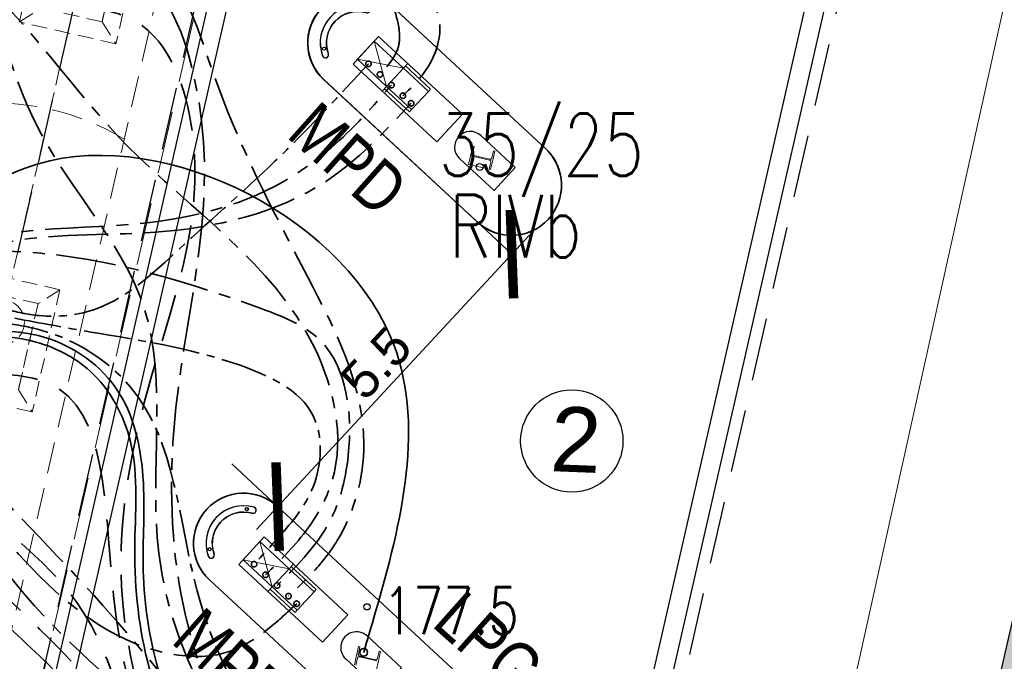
# Model space of a CAD drawing. Header units: metres. Extents: x 964 to 7125, y -212 to 9570.
# Tile 172 of 185: x 2667 to 2683, y 259 to 269. Entities that reach past the tile are written whole.
import ezdxf
from ezdxf.enums import TextEntityAlignment as Align

# ---------------------------------------------------------------- set-up
doc = ezdxf.new("R2010")
doc.units = ezdxf.units.M
for name, pattern in [('( Dashed )', [0.75, 0.5, -0.25]), ('ACISOTGL', [3, 2, -1]), ('CENTER', [50.8, 31.75, -6.35, 6.35, -6.35]), ('CENTER2', [1.125, 0.75, -0.125, 0.125, -0.125]), ('CIĄGłA', [0]), ('DASHDOT', [1, 0.5, -0.25, 0, -0.25]), ('DASHED', [0.75, 0.5, -0.25]), ('DASHEDX2', [38.1, 25.4, -12.7]), ('HIDDEN', [0.375, 0.25, -0.125]), ('HIDDENX2', [0.75, 0.5, -0.25])]:
    doc.linetypes.add(name, pattern=pattern)
for name, color, linetype, lineweight in [('_ON', 10, 'Continuous', 35), ('_Pb95', 94, 'Continuous', 35), ('_Pb98', 160, 'Continuous', 35), ('_U95', 30, 'Continuous', 35), ('_VRS', 210, 'Continuous', 35), ('AGP1_HATCH', 7, 'Continuous', 5), ('AGP1_koncepcja', 6, 'Continuous', 50), ('AGP1_KRAWEZNIKI NOWE', 7, 'Continuous', 30), ('AGP1_OPISY', 7, 'Continuous', 13), ('AGP1_WYMIARY', 7, 'Continuous', 15), ('AM_7', 4, 'Continuous', 25), ('AX1', 4, 'DASHDOT', 15), ('BK_Beton', 2, 'Continuous', 15), ('LINIE PRZEKROJOWE', 7, 'Continuous', 9), ('opisy', 1, 'Continuous', 20), ('PODKŁAD MAPA', 7, 'Continuous', 9), ('WIATA KONSTRUKCJA', 230, 'Continuous', 20), ('ZBIORNIKI', 7, 'Continuous', 9)]:
    doc.layers.add(name, color=color, linetype=linetype, lineweight=lineweight)
for name, color, linetype in [('Numery_dzialek', 7, 'Continuous'), ('Numery_konturow', 7, 'Continuous'), ('OT_Rzedna', 7, 'Continuous'), ('T_wiata', 251, 'Continuous'), ('WYMIARY', 9, 'Continuous')]:
    doc.layers.add(name, color=color, linetype=linetype)
doc.styles.add('ARIAL', font='arial.ttf')
doc.styles.add('STYL_ARIAL', font='simplex', dxfattribs={"width": 0.75, "oblique": 0.1})

# ---------------------------------------------------------------- blocks, each defined once
blk = doc.blocks.new('OTRN')
at = {"color": 0}
blk.add_circle((0, 0), 0.05, dxfattribs=at)
blk = doc.blocks.new('MDCP 20240606')
at = {"layer": 'OT_Rzedna', "color": 251, "true_color": 0x636466}
blk.add_blockref('OTRN', (6592022.43, 5737975.86), dxfattribs=at)
at = {"layer": 'Numery_dzialek', "color": 251, "true_color": 0x636466, "style": 'STYL_ARIAL', "width": 0.75}
blk.add_text('35/25', height=1, dxfattribs=at).set_placement((6592025.212, 5737983.2431), align=Align.MIDDLE_CENTER)
at = {"layer": 'Numery_konturow', "color": 251, "true_color": 0x636466, "style": 'STYL_ARIAL', "width": 0.75}
blk.add_text('RIVb', height=1, dxfattribs=at).set_placement((6592023.7399, 5737982.441), align=Align.TOP_LEFT)
at = {"layer": 'OT_Rzedna', "color": 251, "true_color": 0x636466, "style": 'STYL_ARIAL', "width": 0.75}
blk.add_text('177.5', height=0.75, dxfattribs=at).set_placement((6592022.6808, 5737975.7975), align=Align.MIDDLE_LEFT)
blk = doc.blocks.new('4PROD MPD 8')
at = {"layer": 'BK_Beton', "color": 18, "lineweight": 5, "true_color": 0x000000}
for points in [[(59501, 11319), (57676, 11319), (57676, 11919), (59501, 11919), (59501, 11319)], [(57676, 11816), (57676, 11919)], [(57676, 11816), (58311, 11816), (58311, 11421), (57676, 11421), (57676, 11816)], [(57676, 11421), (58311, 11816)], [(58311, 11421), (57676, 11816)], [(58311, 11816), (58311, 11919)], [(58857, 11867), (58311, 11867)], [(58311, 11421), (58857, 11421), (58857, 11816), (58311, 11816)], [(58857, 11816), (58857, 11867)], [(57676, 11421), (57676, 11319)], [(58311, 11421), (58311, 11319)], [(58857, 11370), (58311, 11370)], [(58857, 11421), (58857, 11370)]]:
    blk.add_lwpolyline(points, dxfattribs=at)
blk = doc.blocks.new('wiata KZT')
at = {"color": 18, "linetype": 'HIDDENX2', "lineweight": 30, "ltscale": 2, "true_color": 0x000000}
blk.add_lwpolyline([(1831.958, 315.809), (1837.796, 341.658), (1847.55, 339.455), (1841.711, 313.607), (1831.958, 315.809)], dxfattribs=at)
at = {"color": 7, "lineweight": 25}
blk.add_circle((1841.649, 336.021), 0.055, dxfattribs=at)
at = {"layer": 'AX1', "color": 7}
blk.add_line((1841.549, 336.044), (1841.75, 335.998), dxfattribs=at)
at = {"layer": 'T_wiata'}
for p, q in [((1832.202, 315.985), (1837.946, 341.42)), ((1838.173, 341.061), (1832.56, 316.211)), ((1847.312, 339.304), (1841.568, 313.869)), ((1841.341, 314.228), (1846.954, 339.078))]:
    blk.add_line(p, q, dxfattribs=at)
at = {"layer": 'T_wiata', "color": 7, "lineweight": 35}
for points in [[(1839.157, 337.411, -1), (1840.242, 338.587), (1842.7, 336.316, -1), (1841.615, 335.141)], [(1840.232, 338.596, 0.982987), (1839.147, 337.42), (1841.619, 335.138, 0.992832), (1842.705, 336.312)], [(1837.35, 329.413, -1), (1838.436, 330.588), (1841.742, 327.535, -1), (1840.656, 326.359)]]:
    blk.add_lwpolyline(points, format="xyb", close=True, dxfattribs=at)
at = {"layer": 'T_wiata'}
for points in [[(1839.83, 338.482, 1.089639), (1839.859, 338.577), (1839.859, 338.577, 0.612828), (1839.138, 337.788), (1839.138, 337.788, 0.917735), (1839.232, 337.82), (1839.232, 337.82, -0.612828)], [(1838.023, 330.483, 1.089639), (1838.053, 330.579), (1838.053, 330.579, 0.612828), (1837.331, 329.79), (1837.331, 329.79, 0.917735), (1837.426, 329.822), (1837.426, 329.822, -0.612828)]]:
    blk.add_lwpolyline(points, format="xyb", close=True, dxfattribs=at)
at = {"layer": 'T_wiata', "flags": 128}
for points in [[(1841.668, 336.521, 1), (1841.329, 336.153), (1841.88, 335.644), (1842.219, 336.012)], [(1839.868, 328.524, 1), (1839.529, 328.157), (1840.08, 327.648), (1840.419, 328.015)]]:
    blk.add_lwpolyline(points, format="xyb", close=True, dxfattribs=at)
at = {"layer": 'T_wiata'}
for centre in [(1839.16, 337.905), (1839.16, 337.905), (1837.944, 330.546), (1837.944, 330.546), (1837.353, 329.906), (1837.353, 329.906)]:
    blk.add_circle(centre, 0.025, dxfattribs=at)
for centre, radius, start, end in [((1839.699, 337.999), 0.6, 73.9722, 199.9767), ((1839.699, 337.999), 0.5, 73.6454, 199.6499), ((1839.184, 337.808), 0.0502, 196.6978, 26.5229), ((1839.699, 337.999), 0.5, 198.9373, 198.9846), ((1837.893, 330), 0.6, 73.9722, 199.9767), ((1838.042, 330.53), 0.0502, 260.5185, 70.6933), ((1837.893, 330), 0.5, 73.6454, 199.6499), ((1837.893, 330), 0.5, 75.5628, 75.6101), ((1837.377, 329.81), 0.0502, 196.6978, 26.5229), ((1837.893, 330), 0.5, 198.9373, 198.9846)]:
    blk.add_arc(centre, radius, start, end, dxfattribs=at)
at = {"layer": 'WIATA KONSTRUKCJA', "color": 0, "linetype": 'ByBlock', "lineweight": -2}
blk.add_lwpolyline([(1841.858, 336.127), (1841.891, 336.274), (1841.869, 336.279), (1841.843, 336.165), (1841.843, 336.165), (1841.843, 336.164), (1841.843, 336.164), (1841.843, 336.163), (1841.843, 336.163), (1841.843, 336.162), (1841.843, 336.162), (1841.842, 336.161), (1841.842, 336.161), (1841.842, 336.161), (1841.842, 336.16), (1841.842, 336.16), (1841.841, 336.159), (1841.841, 336.159), (1841.841, 336.158), (1841.841, 336.158), (1841.841, 336.158), (1841.84, 336.157), (1841.84, 336.157), (1841.84, 336.156), (1841.84, 336.156), (1841.839, 336.156), (1841.839, 336.155), (1841.839, 336.155), (1841.838, 336.154), (1841.838, 336.154), (1841.838, 336.154), (1841.838, 336.153), (1841.837, 336.153), (1841.837, 336.153), (1841.837, 336.152), (1841.836, 336.152), (1841.836, 336.152), (1841.836, 336.151), (1841.835, 336.151), (1841.835, 336.151), (1841.835, 336.15), (1841.834, 336.15), (1841.834, 336.15), (1841.833, 336.149), (1841.833, 336.149), (1841.833, 336.149), (1841.832, 336.149), (1841.832, 336.148), (1841.832, 336.148), (1841.831, 336.148), (1841.831, 336.148), (1841.83, 336.147), (1841.83, 336.147), (1841.83, 336.147), (1841.829, 336.147), (1841.829, 336.147), (1841.828, 336.146), (1841.828, 336.146), (1841.827, 336.146), (1841.827, 336.146), (1841.826, 336.146), (1841.826, 336.145), (1841.826, 336.145), (1841.825, 336.145), (1841.825, 336.145), (1841.824, 336.145), (1841.824, 336.145), (1841.823, 336.145), (1841.823, 336.145), (1841.822, 336.144), (1841.822, 336.144), (1841.821, 336.144), (1841.821, 336.144), (1841.821, 336.144), (1841.82, 336.144), (1841.82, 336.144), (1841.819, 336.144), (1841.819, 336.144), (1841.818, 336.144), (1841.818, 336.144), (1841.817, 336.144), (1841.817, 336.144), (1841.816, 336.144), (1841.816, 336.144), (1841.815, 336.144), (1841.815, 336.144), (1841.814, 336.144), (1841.814, 336.144), (1841.814, 336.144), (1841.813, 336.144), (1841.813, 336.144), (1841.812, 336.144), (1841.812, 336.145), (1841.811, 336.145), (1841.557, 336.202), (1841.556, 336.202), (1841.556, 336.202), (1841.555, 336.202), (1841.555, 336.203), (1841.554, 336.203), (1841.554, 336.203), (1841.553, 336.203), (1841.553, 336.203), (1841.553, 336.203), (1841.552, 336.204), (1841.552, 336.204), (1841.551, 336.204), (1841.551, 336.204), (1841.55, 336.204), (1841.55, 336.205), (1841.55, 336.205), (1841.549, 336.205), (1841.549, 336.205), (1841.548, 336.206), (1841.548, 336.206), (1841.548, 336.206), (1841.547, 336.206), (1841.547, 336.207), (1841.546, 336.207), (1841.546, 336.207), (1841.546, 336.207), (1841.545, 336.208), (1841.545, 336.208), (1841.545, 336.208), (1841.544, 336.209), (1841.544, 336.209), (1841.544, 336.209), (1841.543, 336.21), (1841.543, 336.21), (1841.543, 336.21), (1841.542, 336.211), (1841.542, 336.211), (1841.542, 336.211), (1841.541, 336.212), (1841.541, 336.212), (1841.541, 336.213), (1841.541, 336.213), (1841.54, 336.213), (1841.54, 336.214), (1841.54, 336.214), (1841.539, 336.214), (1841.539, 336.215), (1841.539, 336.215), (1841.539, 336.216), (1841.539, 336.216), (1841.538, 336.217), (1841.538, 336.217), (1841.538, 336.217), (1841.538, 336.218), (1841.538, 336.218), (1841.537, 336.219), (1841.537, 336.219), (1841.537, 336.22), (1841.537, 336.22), (1841.537, 336.22), (1841.537, 336.221), (1841.537, 336.221), (1841.536, 336.222), (1841.536, 336.222), (1841.536, 336.223), (1841.536, 336.223), (1841.536, 336.224), (1841.536, 336.224), (1841.536, 336.225), (1841.536, 336.225), (1841.536, 336.226), (1841.536, 336.226), (1841.536, 336.226), (1841.536, 336.227), (1841.536, 336.227), (1841.536, 336.228), (1841.536, 336.228), (1841.536, 336.229), (1841.536, 336.229), (1841.536, 336.23), (1841.536, 336.23), (1841.536, 336.231), (1841.536, 336.231), (1841.536, 336.232), (1841.536, 336.232), (1841.536, 336.233), (1841.536, 336.233), (1841.536, 336.234), (1841.536, 336.234), (1841.536, 336.234), (1841.562, 336.348), (1841.54, 336.353), (1841.474, 336.061), (1841.496, 336.056), (1841.522, 336.17), (1841.522, 336.17), (1841.522, 336.17), (1841.522, 336.171), (1841.522, 336.171), (1841.522, 336.172), (1841.522, 336.172), (1841.522, 336.173), (1841.523, 336.173), (1841.523, 336.174), (1841.523, 336.174), (1841.523, 336.174), (1841.523, 336.175), (1841.524, 336.175), (1841.524, 336.176), (1841.524, 336.176), (1841.524, 336.177), (1841.524, 336.177), (1841.525, 336.177), (1841.525, 336.178), (1841.525, 336.178), (1841.525, 336.179), (1841.526, 336.179), (1841.526, 336.179), (1841.526, 336.18), (1841.527, 336.18), (1841.527, 336.181), (1841.527, 336.181), (1841.527, 336.181), (1841.528, 336.182), (1841.528, 336.182), (1841.528, 336.182), (1841.529, 336.183), (1841.529, 336.183), (1841.529, 336.183), (1841.53, 336.184), (1841.53, 336.184), (1841.53, 336.184), (1841.531, 336.185), (1841.531, 336.185), (1841.532, 336.185), (1841.532, 336.185), (1841.532, 336.186), (1841.533, 336.186), (1841.533, 336.186), (1841.533, 336.186), (1841.534, 336.187), (1841.534, 336.187), (1841.535, 336.187), (1841.535, 336.187), (1841.536, 336.188), (1841.536, 336.188), (1841.536, 336.188), (1841.537, 336.188), (1841.537, 336.188), (1841.538, 336.189), (1841.538, 336.189), (1841.539, 336.189), (1841.539, 336.189), (1841.539, 336.189), (1841.54, 336.189), (1841.54, 336.19), (1841.541, 336.19), (1841.541, 336.19), (1841.542, 336.19), (1841.542, 336.19), (1841.543, 336.19), (1841.543, 336.19), (1841.544, 336.19), (1841.544, 336.19), (1841.544, 336.19), (1841.545, 336.19), (1841.545, 336.19), (1841.546, 336.191), (1841.546, 336.191), (1841.547, 336.191), (1841.547, 336.191), (1841.548, 336.191), (1841.548, 336.191), (1841.549, 336.191), (1841.549, 336.191), (1841.55, 336.191), (1841.55, 336.191), (1841.551, 336.19), (1841.551, 336.19), (1841.552, 336.19), (1841.552, 336.19), (1841.552, 336.19), (1841.553, 336.19), (1841.553, 336.19), (1841.554, 336.19), (1841.808, 336.132), (1841.809, 336.132), (1841.809, 336.132), (1841.81, 336.132), (1841.81, 336.132), (1841.811, 336.132), (1841.811, 336.132), (1841.812, 336.132), (1841.812, 336.131), (1841.812, 336.131), (1841.813, 336.131), (1841.813, 336.131), (1841.814, 336.131), (1841.814, 336.13), (1841.815, 336.13), (1841.815, 336.13), (1841.815, 336.13), (1841.816, 336.13), (1841.816, 336.129), (1841.817, 336.129), (1841.817, 336.129), (1841.817, 336.129), (1841.818, 336.128), (1841.818, 336.128), (1841.819, 336.128), (1841.819, 336.127), (1841.819, 336.127), (1841.82, 336.127), (1841.82, 336.127), (1841.82, 336.126), (1841.821, 336.126), (1841.821, 336.126), (1841.821, 336.125), (1841.822, 336.125), (1841.822, 336.125), (1841.822, 336.124), (1841.823, 336.124), (1841.823, 336.124), (1841.823, 336.123), (1841.824, 336.123), (1841.824, 336.122), (1841.824, 336.122), (1841.825, 336.122), (1841.825, 336.121), (1841.825, 336.121), (1841.825, 336.121), (1841.826, 336.12), (1841.826, 336.12), (1841.826, 336.119), (1841.826, 336.119), (1841.826, 336.118), (1841.827, 336.118), (1841.827, 336.118), (1841.827, 336.117), (1841.827, 336.117), (1841.827, 336.116), (1841.828, 336.116), (1841.828, 336.115), (1841.828, 336.115), (1841.828, 336.115), (1841.828, 336.114), (1841.828, 336.114), (1841.829, 336.113), (1841.829, 336.113), (1841.829, 336.112), (1841.829, 336.112), (1841.829, 336.111), (1841.829, 336.111), (1841.829, 336.11), (1841.829, 336.11), (1841.829, 336.11), (1841.829, 336.109), (1841.829, 336.109), (1841.829, 336.108), (1841.829, 336.108), (1841.829, 336.107), (1841.829, 336.107), (1841.829, 336.106), (1841.829, 336.106), (1841.829, 336.105), (1841.829, 336.105), (1841.829, 336.104), (1841.829, 336.104), (1841.829, 336.103), (1841.829, 336.103), (1841.829, 336.102), (1841.829, 336.102), (1841.829, 336.102), (1841.829, 336.101), (1841.829, 336.101), (1841.829, 336.1), (1841.803, 335.986), (1841.825, 335.981)], close=True, dxfattribs=at)
for points in [[(1839.689, 328.057), (1839.715, 328.171), (1839.715, 328.172), (1839.715, 328.172), (1839.715, 328.173), (1839.715, 328.173), (1839.715, 328.173), (1839.716, 328.174), (1839.716, 328.174), (1839.716, 328.175), (1839.716, 328.175), (1839.716, 328.176), (1839.716, 328.176), (1839.717, 328.176), (1839.717, 328.177), (1839.717, 328.177), (1839.717, 328.178), (1839.718, 328.178), (1839.718, 328.179), (1839.718, 328.179), (1839.718, 328.179), (1839.718, 328.18), (1839.719, 328.18), (1839.719, 328.181), (1839.719, 328.181), (1839.72, 328.181), (1839.72, 328.182), (1839.72, 328.182), (1839.72, 328.182), (1839.721, 328.183), (1839.721, 328.183), (1839.721, 328.184), (1839.722, 328.184), (1839.722, 328.184), (1839.722, 328.185), (1839.723, 328.185), (1839.723, 328.185), (1839.723, 328.185), (1839.724, 328.186), (1839.724, 328.186), (1839.724, 328.186), (1839.725, 328.187), (1839.725, 328.187), (1839.726, 328.187), (1839.726, 328.188), (1839.726, 328.188), (1839.727, 328.188), (1839.727, 328.188), (1839.728, 328.189), (1839.728, 328.189), (1839.728, 328.189), (1839.729, 328.189), (1839.729, 328.189), (1839.73, 328.19), (1839.73, 328.19), (1839.731, 328.19), (1839.731, 328.19), (1839.731, 328.19), (1839.732, 328.191), (1839.732, 328.191), (1839.733, 328.191), (1839.733, 328.191), (1839.734, 328.191), (1839.734, 328.191), (1839.735, 328.191), (1839.735, 328.191), (1839.735, 328.192), (1839.736, 328.192), (1839.736, 328.192), (1839.737, 328.192), (1839.737, 328.192), (1839.738, 328.192), (1839.738, 328.192), (1839.739, 328.192), (1839.739, 328.192), (1839.74, 328.192), (1839.74, 328.192), (1839.741, 328.192), (1839.741, 328.192), (1839.742, 328.192), (1839.742, 328.192), (1839.742, 328.192), (1839.743, 328.192), (1839.743, 328.192), (1839.744, 328.192), (1839.744, 328.192), (1839.745, 328.192), (1839.745, 328.192), (1839.746, 328.192), (1839.746, 328.192), (1839.747, 328.192), (1839.747, 328.192), (1840.002, 328.134), (1840.002, 328.134), (1840.003, 328.134), (1840.003, 328.134), (1840.004, 328.134), (1840.004, 328.133), (1840.004, 328.133), (1840.005, 328.133), (1840.005, 328.133), (1840.006, 328.133), (1840.006, 328.133), (1840.007, 328.132), (1840.007, 328.132), (1840.008, 328.132), (1840.008, 328.132), (1840.008, 328.132), (1840.009, 328.131), (1840.009, 328.131), (1840.01, 328.131), (1840.01, 328.131), (1840.01, 328.13), (1840.011, 328.13), (1840.011, 328.13), (1840.012, 328.13), (1840.012, 328.129), (1840.012, 328.129), (1840.013, 328.129), (1840.013, 328.128), (1840.013, 328.128), (1840.014, 328.128), (1840.014, 328.128), (1840.014, 328.127), (1840.015, 328.127), (1840.015, 328.127), (1840.015, 328.126), (1840.016, 328.126), (1840.016, 328.126), (1840.016, 328.125), (1840.017, 328.125), (1840.017, 328.124), (1840.017, 328.124), (1840.018, 328.124), (1840.018, 328.123), (1840.018, 328.123), (1840.018, 328.123), (1840.019, 328.122), (1840.019, 328.122), (1840.019, 328.121), (1840.019, 328.121), (1840.02, 328.12), (1840.02, 328.12), (1840.02, 328.12)], [(1840.018, 327.983), (1840.051, 328.128), (1840.084, 328.276), (1840.062, 328.281), (1840.037, 328.167), (1840.037, 328.166), (1840.037, 328.166), (1840.036, 328.165), (1840.036, 328.165), (1840.036, 328.164), (1840.036, 328.164), (1840.036, 328.163), (1840.036, 328.163), (1840.036, 328.163), (1840.035, 328.162), (1840.035, 328.162), (1840.035, 328.161), (1840.035, 328.161), (1840.035, 328.16), (1840.034, 328.16), (1840.034, 328.16), (1840.034, 328.159), (1840.034, 328.159), (1840.033, 328.158), (1840.033, 328.158), (1840.033, 328.158), (1840.033, 328.157), (1840.032, 328.157), (1840.032, 328.156), (1840.032, 328.156), (1840.032, 328.156), (1840.031, 328.155), (1840.031, 328.155), (1840.031, 328.155), (1840.03, 328.154), (1840.03, 328.154), (1840.03, 328.154), (1840.029, 328.153), (1840.029, 328.153), (1840.029, 328.153), (1840.028, 328.152), (1840.028, 328.152), (1840.028, 328.152), (1840.027, 328.151), (1840.027, 328.151), (1840.026, 328.151), (1840.026, 328.151), (1840.026, 328.15), (1840.025, 328.15), (1840.025, 328.15), (1840.024, 328.149), (1840.024, 328.149), (1840.024, 328.149), (1840.023, 328.149), (1840.023, 328.149), (1840.022, 328.148), (1840.022, 328.148), (1840.022, 328.148), (1840.021, 328.148), (1840.021, 328.148), (1840.02, 328.147), (1840.02, 328.147), (1840.019, 328.147), (1840.019, 328.147), (1840.018, 328.147), (1840.018, 328.147), (1840.018, 328.147), (1840.017, 328.146), (1840.017, 328.146), (1840.016, 328.146), (1840.016, 328.146), (1840.015, 328.146), (1840.015, 328.146), (1840.014, 328.146), (1840.014, 328.146), (1840.013, 328.146), (1840.013, 328.146), (1840.012, 328.146), (1840.012, 328.146), (1840.012, 328.146), (1840.011, 328.146), (1840.011, 328.146), (1840.01, 328.146), (1840.01, 328.146), (1840.009, 328.146), (1840.009, 328.146), (1840.008, 328.146), (1840.008, 328.146), (1840.007, 328.146), (1840.007, 328.146), (1840.006, 328.146), (1840.006, 328.146), (1840.005, 328.146), (1840.005, 328.146), (1840.004, 328.146), (1839.75, 328.204), (1839.749, 328.204), (1839.749, 328.204), (1839.749, 328.204), (1839.748, 328.204), (1839.748, 328.204), (1839.747, 328.204), (1839.747, 328.205), (1839.746, 328.205), (1839.746, 328.205), (1839.745, 328.205), (1839.745, 328.205), (1839.745, 328.206), (1839.744, 328.206), (1839.744, 328.206), (1839.743, 328.206), (1839.743, 328.206), (1839.742, 328.207), (1839.742, 328.207), (1839.742, 328.207), (1839.741, 328.207), (1839.741, 328.208), (1839.74, 328.208), (1839.74, 328.208), (1839.74, 328.208), (1839.739, 328.209), (1839.739, 328.209), (1839.739, 328.209), (1839.738, 328.21), (1839.738, 328.21), (1839.738, 328.21), (1839.737, 328.211), (1839.737, 328.211), (1839.737, 328.211), (1839.736, 328.212), (1839.736, 328.212), (1839.736, 328.212), (1839.735, 328.213), (1839.735, 328.213), (1839.735, 328.213), (1839.734, 328.214), (1839.734, 328.214), (1839.734, 328.214), (1839.734, 328.215), (1839.733, 328.215), (1839.733, 328.216), (1839.733, 328.216), (1839.733, 328.216), (1839.732, 328.217), (1839.732, 328.217), (1839.732, 328.218), (1839.732, 328.218), (1839.731, 328.219), (1839.731, 328.219), (1839.731, 328.219), (1839.731, 328.22), (1839.731, 328.22), (1839.731, 328.221), (1839.73, 328.221), (1839.73, 328.222), (1839.73, 328.222), (1839.73, 328.222), (1839.73, 328.223), (1839.73, 328.223), (1839.73, 328.224), (1839.729, 328.224), (1839.729, 328.225), (1839.729, 328.225), (1839.729, 328.226), (1839.729, 328.226), (1839.729, 328.227), (1839.729, 328.227), (1839.729, 328.228), (1839.729, 328.228), (1839.729, 328.229), (1839.729, 328.229), (1839.729, 328.229), (1839.729, 328.23), (1839.729, 328.23), (1839.729, 328.231), (1839.729, 328.231), (1839.729, 328.232), (1839.729, 328.232), (1839.729, 328.233), (1839.729, 328.233), (1839.729, 328.234), (1839.729, 328.234), (1839.729, 328.235), (1839.729, 328.235), (1839.729, 328.236), (1839.73, 328.236), (1839.755, 328.35), (1839.733, 328.355), (1839.667, 328.062)]]:
    blk.add_lwpolyline(points, dxfattribs=at)
at = {"layer": 'BK_Beton', "color": 18, "lineweight": 0, "true_color": 0x000000, "zscale": 0.0009999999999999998}
for p, xscale, yscale, rotation in [((1805.366, 385.566), -0.0009999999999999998, 0.0009999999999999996, 137.2456060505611), ((1803.557, 377.567), -0.0009999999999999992, 0.0009999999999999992, 137.2456060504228)]:
    blk.add_blockref('4PROD MPD 8', p, dxfattribs=dict(at, xscale=xscale, yscale=yscale, rotation=rotation))
at = {"layer": 'opisy', "style": 'ARIAL', "width": 0.8}
for s, p in [('MPD', (1838.545, 336.503)), ('LPG', (1840.881, 328.697)), ('MPD', (1836.719, 328.418))]:
    blk.add_text(s, height=0.8, rotation=318.4708, dxfattribs=at).set_placement(p)
blk = doc.blocks.new('dwa zbiorniki 60 i 60+adblue')
at = {"color": 18, "linetype": '( Dashed )', "lineweight": 18, "true_color": 0x000000}
blk.add_line((2621.127, 75.297), (2621.465, 89.913), dxfattribs=at)
at = {"linetype": 'HIDDEN', "lineweight": 5}
for p, q in [((2619.342, 86.765, 0), (2619.386, 88.767, 0)), ((2620.965, 88.732, 0), (2620.922, 86.731, 0)), ((2620.669, 88.445, 0), (2620.634, 87.031, 0)), ((2620.656, 88.023, 0), (2620.634, 87.031, 0)), ((2619.342, 86.765, 0), (2619.643, 87.053, 0)), ((2620.634, 87.031, 0), (2619.643, 87.053, 0)), ((2620.634, 87.031, 0), (2619.643, 87.053, 0)), ((2620.634, 87.031, 0), (2620.922, 86.731, 0)), ((2620.922, 86.731, 0), (2619.342, 86.765, 0)), ((2620.922, 86.731, 0), (2619.342, 86.765, 0)), ((2620.835, 82.704, 0), (2619.256, 82.737, 0)), ((2620.835, 82.704, 0), (2620.539, 82.416, 0)), ((2620.835, 82.704, 0), (2620.794, 80.702, 0)), ((2619.544, 82.437, 0), (2620.535, 82.416, 0)), ((2619.544, 82.437, 0), (2620.539, 82.416, 0)), ((2620.539, 82.416, 0), (2620.506, 81.002, 0)), ((2620.527, 81.994, 0), (2620.506, 81.002, 0)), ((2620.506, 81.002, 0), (2620.794, 80.702, 0)), ((2620.794, 80.702, 0), (2619.214, 80.735, 0)), ((2620.794, 80.702, 0), (2619.214, 80.735, 0))]:
    blk.add_line(p, q, dxfattribs=at)
at = {"color": 18, "linetype": 'ACISOTGL', "ltscale": 0.5, "true_color": 0x000000}
blk.add_lwpolyline([(2615.139, 91.001), (2614.757, 74.505), (2621.755, 74.347), (2622.137, 90.842)], close=True, dxfattribs=at)
at = {"linetype": 'HIDDEN', "lineweight": 5}
blk.add_lwpolyline([(2620.218, 90.643), (2619.913, 76.847)], dxfattribs=at)
blk.add_circle((2620.031, 82.009), 0.36, dxfattribs=at)
at = {"color": 18, "linetype": '( Dashed )', "lineweight": 18, "true_color": 0x000000}
blk.add_arc((2620.02, 81.491), 4.006, 70.4944, 106.8542, dxfattribs=at)
at = {"layer": 'AM_7', "color": 18, "linetype": 'ACISOTGL', "ltscale": 0.5, "true_color": 0x000000}
blk.add_line((2620.207, 90.142), (2619.875, 75.126), dxfattribs=at)
blk = doc.blocks.new('PRZEKRÓJ TERENU OPIS PZT')
at = {"color": 251, "true_color": 0x636466}
blk.add_lwpolyline([(2712.743, -19.582), (2800.188, -19.298)], dxfattribs=at)
blk = doc.blocks.new('_ArchTick')
at = {"layer": 'WYMIARY', "color": 0, "linetype": 'Continuous', "const_width": 0.15}
blk.add_lwpolyline([(-0.5, -0.5), (0.5, 0.5)], dxfattribs=at)
blk = doc.blocks.new('TECHPAL')
at = {"layer": '_ON', "linetype": 'CENTER2'}
for centre in [(2672.68, 268.27), (2670.853, 260.276)]:
    blk.add_circle(centre, 0.0437, dxfattribs=at)
for points in [[(2666.873, 264.351), (2667.421, 264.247), (2668.345, 264.361), (2669.653, 265.307), (2671.286, 266.809), (2672.68, 268.27)], [(2667.031, 264.205), (2668.246, 263.985), (2670.597, 263.464), (2671.796, 262.645), (2671.796, 261.51), (2671.252, 260.715), (2670.853, 260.276)], [(2666.824, 264.137, 0), (2667.448, 264.016), (2668.881, 263.106), (2669.943, 259.849), (2671.622, 256.642), (2674.924, 252.353), (2675.457, 250.531), (2674.868, 248.256), (2674.59, 247.587), (2673.96, 246.759)]]:
    blk.add_spline(points, degree=3, dxfattribs=at)
at = {"layer": '_ON'}
for points in [[(2666.778, 263.931), (2667.37, 263.824), (2668.236, 263.359), (2668.879, 262.232), (2668.947, 260.513), (2669.179, 258.619), (2669.795, 257.076), (2671.176, 254.948), (2672.222, 253.493), (2672.98, 251.415), (2673.043, 250.297), (2672.768, 249.235), (2672.586, 248.83), (2672.183, 248.337)], [(2666.983, 263.995), (2667.405, 263.928), (2668.64, 263.098), (2669.085, 261.574), (2669.085, 260.073), (2670.092, 256.8), (2672.646, 253.044), (2673.194, 250.821), (2673.005, 249.092), (2672.666, 248.484), (2672.366, 248.167)]]:
    blk.add_spline(points, degree=3, dxfattribs=at)
at = {"layer": '_ON', "linetype": 'DASHEDX2', "ltscale": 0.03}
blk.add_spline([(2666.641, 263.329), (2667.587, 263.16), (2668.589, 259.956), (2669.098, 257.378), (2669.962, 253.801), (2670.097, 252.35), (2669.988, 251.667), (2669.371, 250.844, 0)], degree=3, dxfattribs=at)
at = {"layer": '_Pb95', "linetype": 'CENTER', "ltscale": 0.03}
for centre in [(2673.046, 267.93), (2671.22, 259.936)]:
    blk.add_circle(centre, 0.0437, dxfattribs=at)
for points in [[(2663.515, 264.021, 0), (2664.14, 263.89), (2665.252, 264.806), (2668.861, 265.702), (2671.317, 266.385), (2672.397, 267.219), (2673.046, 267.93)], [(2663.673, 263.875, 0), (2664.194, 263.787), (2665.106, 264.472), (2665.939, 265.169), (2666.926, 265.279), (2670.905, 264.382), (2671.917, 263.845), (2672.357, 262.018), (2672.01, 260.867), (2671.22, 259.936)], [(2663.625, 263.665, 0), (2664.581, 263.488), (2666.087, 262.16), (2668.44, 259.617), (2672.158, 255.095), (2673.368, 253.8), (2674.695, 251.926), (2674.784, 249.55), (2674.147, 247.817), (2673.594, 247.099)]]:
    blk.add_spline(points, degree=3, dxfattribs=at)
at = {"layer": '_Pb95', "linetype": 'DASHEDX2', "ltscale": 0.03}
blk.add_spline([(2663.283, 263, 0), (2663.928, 262.878), (2664.897, 262.225), (2666.627, 260.054), (2668.612, 257.811), (2669.25, 255.361), (2669.763, 252.938), (2669.763, 252.404), (2669.42, 251.694), (2669.004, 251.184, 0)], degree=3, dxfattribs=at)
at = {"layer": '_Pb98', "linetype": 'CENTER', "ltscale": 0.03}
for centre in [(2673.23, 267.76), (2671.403, 259.766)]:
    blk.add_circle(centre, 0.0437, dxfattribs=at)
for points in [[(2668.211, 270.231), (2669.291, 270.032), (2670.837, 269.995), (2673.009, 269.751), (2673.791, 269.063), (2673.661, 268.271), (2673.23, 267.76)], [(2668.369, 270.085), (2669.127, 269.956), (2670.172, 268.201), (2671.71, 264.863), (2672.606, 262.194), (2672.181, 260.654), (2671.859, 260.221), (2671.403, 259.766)], [(2668.321, 269.875), (2668.77, 269.809), (2669.895, 268.069), (2669.605, 262.777), (2669.682, 259.812), (2672.402, 254.694), (2674.504, 251.8), (2674.504, 249.589), (2674.027, 248.119), (2673.41, 247.269)]]:
    blk.add_spline(points, degree=3, dxfattribs=at)
at = {"layer": '_U95', "color": 30, "linetype": 'CENTER', "ltscale": 0.03}
for centre in [(2672.863, 268.1), (2671.036, 260.106)]:
    blk.add_circle(centre, 0.0437, dxfattribs=at)
for points in [[(2664.946, 270.262, 0), (2665.593, 270.136), (2666.077, 270.044), (2667.545, 270.95), (2668.368, 271.03), (2670.877, 270.755), (2672.835, 269.609), (2673.162, 268.859), (2673.162, 268.565), (2672.863, 268.1)], [(2665.104, 270.116, 0), (2665.786, 269.994), (2667.064, 269.008), (2668.828, 266.962), (2671.81, 263.749), (2672.103, 261.623), (2671.718, 260.857), (2671.036, 260.106)], [(2665.056, 269.906, 0), (2666.145, 269.607), (2667.234, 267.596), (2669.099, 264.369), (2669.33, 260.454), (2672.075, 255.467), (2674.828, 252.083), (2675.234, 250.285), (2674.519, 248.124), (2674.299, 247.592), (2673.777, 246.929)]]:
    blk.add_spline(points, degree=3, dxfattribs=at)
at = {"layer": '_U95', "linetype": 'DASHEDX2', "ltscale": 0.03}
blk.add_open_spline([(2664.714, 269.241, 0), (2665.127, 269.106, 0), (2665.922, 268.846, 0), (2666.535, 268.515, 0), (2666.649, 266.287, 0), (2665.344, 263.783, 0), (2666.295, 260.792, 0), (2668.15, 260.216, 0), (2669.118, 256.782, 0), (2669.273, 256.431), (2669.998, 252.554), (2669.941, 251.841, 0), (2669.631, 251.447, 0), (2669.374, 251.144, 0), (2669.188, 251.014, 0)], degree=3, knots=[0, 0, 0, 0, 1.005391, 1.931669, 5.141076, 7.132906, 10.081111, 14.210552, 16.004011, 18.408912, 19.227471, 20.187079, 20.531674, 21.185393, 21.185393, 21.185393, 21.185393], dxfattribs=at)
at = {"layer": '_U95', "color": 5, "linetype": 'DASHEDX2', "ltscale": 0.03}
blk.add_spline([(2667.978, 269.21), (2668.975, 268.939), (2669.865, 267.189), (2669.149, 263.044), (2668.749, 259.718), (2669.633, 256.134), (2670.232, 253.35), (2670.232, 251.766), (2670.092, 251.348), (2669.554, 250.674, 0)], degree=3, dxfattribs=at)
at = {"layer": '_U95', "color": 4, "linetype": 'CENTER', "ltscale": 0.1}
blk.add_spline([(2665.413, 258.741), (2665.019, 258.837), (2664.517, 258.65), (2664.018, 257.295), (2663.916, 255.666), (2663.852, 252.558), (2665.723, 249.205), (2668.532, 247.941), (2669.777, 247.899), (2670.327, 248.76), (2670.487, 249.623)], degree=3, dxfattribs=at)
at = {"layer": '_VRS', "linetype": 'CENTER', "ltscale": 0.03}
for centre in [(2673.36, 267.639), (2671.533, 259.645)]:
    blk.add_circle(centre, 0.0437, dxfattribs=at)
at = {"layer": '_VRS', "ltscale": 0.01}
blk.add_circle((2672.603, 258.868), 0.0618, dxfattribs=at)
for points in [[(2667.958, 269.958), (2667.496, 270.032), (2666.743, 269.655), (2663.908, 267.484), (2662.29, 265.834), (2662.148, 264.97), (2662.558, 264.219), (2663.115, 264.005, 0)], [(2663.258, 263.748, 0), (2662.434, 263.846), (2662.005, 263.065), (2662.913, 261.591), (2665.144, 260.542), (2667.499, 258.74), (2668.397, 257.701), (2669.123, 255.168), (2669.504, 252.824), (2669.422, 252.276), (2669.107, 251.688), (2668.821, 251.353, 0)]]:
    blk.add_spline(points, degree=3, dxfattribs=at)
at = {"layer": '_VRS', "linetype": 'CENTER', "ltscale": 0.03}
for points in [[(2663.763, 263.512, 0), (2664.118, 263.442), (2665.387, 264.628), (2666.822, 265.401), (2669.272, 265.579), (2671.997, 266.391), (2673.36, 267.639)], [(2663.727, 263.353, 0), (2664.423, 263.23), (2665.717, 262.143), (2667.191, 260.33), (2669.454, 258.856), (2670.44, 258.876), (2671.139, 259.292), (2671.533, 259.645)], [(2663.686, 263.174, 0), (2664.373, 263.024), (2666.683, 260.439), (2668.998, 258.044), (2673.556, 252.918), (2674.28, 250.197), (2673.938, 248.209), (2673.28, 247.39)]]:
    blk.add_spline(points, degree=3, dxfattribs=at)
at = {"layer": '_VRS', "ltscale": 0.01}
blk.add_open_spline([(2666.667, 264.287), (2666.556, 264.299), (2665.701, 264.432), (2665.824, 265.773), (2668.369, 267.794), (2674.212, 264.893), (2673.14, 260.69), (2672.665, 259.078), (2672.603, 258.868)], degree=3, knots=[0, 0, 0, 0, 0.320715, 1.17713, 3.08359, 9.512386, 13.928721, 14.587692, 14.587692, 14.587692, 14.587692], dxfattribs=at)
at = {"layer": 'AGP1_koncepcja', "color": 4, "linetype": 'DASHED', "lineweight": 30, "ltscale": 2}
blk.add_spline([(2665.716, 259.348), (2664.607, 259.549), (2663.245, 258.573), (2663.412, 253.461), (2665.598, 249.794), (2667.789, 249.032), (2668.802, 249.303), (2669.994, 250.266, 0)], degree=3, dxfattribs=at)

msp = doc.modelspace()

# ---------------------------------------------------------------- hatches: boundary and pattern name
at = {"layer": 'AGP1_HATCH', "transparency": 33554625}
h = msp.add_hatch(dxfattribs=at)
h.set_pattern_fill('GRASS', color=64, scale=0.02)
edge = h.paths.add_edge_path()
edge.add_line((2661.808, 281.175), (2661.513, 280.104))
edge.add_arc((2698.999, 442.4), 166.569, 256.99439, 258.15001)
edge.add_line((2664.794, 279.381), (2665.074, 279.32))
edge.add_line((2665.074, 279.32), (2665.192, 279.868))
edge.add_line((2665.192, 279.868), (2666.815, 279.518))
edge.add_line((2666.815, 279.518), (2666.697, 278.971))
edge.add_line((2666.697, 278.971), (2677.245, 276.699))
edge.add_line((2677.245, 276.699), (2678.276, 277.431))
edge.add_line((2678.276, 277.431), (2661.808, 281.175))
edge = h.paths.add_edge_path()
edge.add_line((2678.276, 277.431), (2677.245, 276.699))
edge.add_line((2677.245, 276.699), (2705.453, 270.625))
edge.add_arc((2702.958, 261.982), 8.996, -9.9, 73.8971, ccw=False)
edge.add_line((2711.82, 260.435), (2705.06, 230.82))
edge.add_line((2705.06, 230.82), (2704.425, 230.965))
edge.add_line((2704.425, 230.965), (2703.045, 224.923))
edge.add_line((2703.045, 224.923), (2698.813, 225.889))
edge.add_line((2698.813, 225.889), (2700.188, 231.912))
edge.add_line((2700.188, 231.912), (2696.803, 230.989))
edge.add_line((2696.803, 230.989), (2693.006, 231.856))
edge.add_line((2693.006, 231.856), (2692.595, 230.055))
edge.add_line((2692.595, 230.055), (2687.874, 231.129))
edge.add_line((2687.874, 231.129), (2688.286, 232.933))
edge.add_line((2688.286, 232.933), (2682.213, 234.319))
edge.add_line((2682.213, 234.319), (2680.478, 235.491))
edge.add_arc((2679.979, 234.803), 0.85, 53.9932, 167.1431)
edge.add_line((2679.15, 234.992), (2677.859, 229.338))
edge.add_line((2677.859, 229.338), (2673.716, 230.283))
edge.add_line((2673.716, 230.283), (2674.083, 231.892))
edge.add_line((2674.083, 231.892), (2654.926, 236.264))
edge.add_line((2654.926, 236.264), (2654.926, 236.264))
edge.add_line((2654.926, 236.264), (2655.36, 238.166))
edge.add_line((2655.36, 238.166), (2651.46, 239.056))
edge.add_line((2651.46, 239.056), (2652.172, 242.175))
edge.add_line((2652.172, 242.175), (2657.383, 262.804))
edge.add_arc((2654.62, 263.502), 2.85, 345.8235, 357.6929)
edge.add_line((2657.467, 263.387), (2657.561, 265.726))
edge.add_line((2657.561, 265.726), (2649.038, 234.685))
edge.add_line((2649.038, 234.685), (2703.448, 222.315))
edge.add_line((2703.448, 222.315), (2714.508, 269.195))
edge.add_line((2714.508, 269.195), (2678.276, 277.431))
at = {"layer": 'AGP1_HATCH', "true_color": 0x636466, "transparency": 33554477}
h = msp.add_hatch(color=251, dxfattribs=at)
h.dxf.hatch_style = 1
h.paths.add_polyline_path([(2687.065, 259.385), (2702.42, 255.88), (2699.627, 243.641), (2684.272, 247.145)], flags=16)
edge = h.paths.add_edge_path(flags=16)
edge.add_line((2690.571, 266.431), (2690.427, 265.797))
edge.add_line((2690.427, 265.797), (2684.87, 267.066))
edge.add_line((2684.87, 267.066), (2685.014, 267.7))
edge.add_arc((2685.843, 267.51), 0.85, 77.143, 167.143, ccw=False)
edge.add_line((2686.032, 268.339), (2689.932, 267.449))
edge.add_arc((2689.743, 266.62), 0.85, -12.857, 77.143, ccw=False)
edge = h.paths.add_edge_path()
edge.add_line((2703.562, 256.389), (2693.891, 258.596))
edge.add_line((2693.891, 258.596), (2694.369, 260.692))
edge.add_line((2694.369, 260.692), (2698.825, 259.675))
edge.add_line((2698.825, 259.675), (2700.05, 265.073))
edge.add_arc((2699.8, 264.151), 0.955, 74.8696, 168.3871)
edge.add_line((2698.865, 264.343), (2698.017, 260.629))
edge.add_line((2698.017, 260.629), (2689.827, 262.498))
edge.add_line((2689.827, 262.498), (2690.717, 266.398))
edge.add_arc((2689.743, 266.62), 1, 347.143, 437.143)
edge.add_line((2689.965, 267.595), (2686.065, 268.485))
edge.add_arc((2685.843, 267.51), 1, 77.143, 167.143)
edge.add_line((2684.868, 267.733), (2684.69, 266.953))
edge.add_line((2684.69, 266.953), (2689.565, 265.84))
edge.add_line((2689.565, 265.84), (2688.207, 259.893))
edge.add_line((2688.207, 259.893), (2684.324, 260.78))
edge.add_arc((2684.101, 259.783), 1.022, 77.4136, 166.3038)
edge.add_line((2683.109, 260.025), (2681.076, 251.12))
edge.add_arc((2684.981, 250.098), 4.037, 165.3349, 256.6502)
edge.add_line((2684.049, 246.17), (2698.437, 242.887))
edge.add_arc((2698.876, 244.837), 1.999, 257.3113, 345.5302)
edge.add_line((2700.812, 244.337), (2703.562, 256.389))

# ---------------------------------------------------------------- linework, layer by layer
at = {"layer": 'AGP1_KRAWEZNIKI NOWE', "color": 18, "linetype": 'CIĄGłA', "true_color": 0x000000}
msp.add_line((2683.069, 259.85), (2681.076, 251.12), dxfattribs=at)
at = {"layer": 'AGP1_OPISY', "linetype": 'Continuous', "lineweight": 30}
msp.add_circle((2675.927, 262.244), 0.817, dxfattribs=at)

# ---------------------------------------------------------------- block references
at = {"linetype": 'CIĄGłA', "lineweight": 5, "rotation": 359.8705193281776}
msp.add_blockref('wiata KZT', (832.051, -65.236), dxfattribs=at)
at = {"layer": 'PODKŁAD MAPA', "linetype": 'ByBlock'}
msp.add_blockref('MDCP 20240606', (-6589349.772, -5737716.265), dxfattribs=at)
at = {"layer": 'ZBIORNIKI', "color": 6, "linetype": 'CIĄGłA', "lineweight": 0, "rotation": 348.4102262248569}
msp.add_blockref('dwa zbiorniki 60 i 60+adblue', (83.738, 710.177), dxfattribs=at)

# ---------------------------------------------------------------- texts
at = {"layer": 'AGP1_OPISY', "linetype": 'Continuous', "lineweight": 30, "insert": (2675.612, 262.8), "char_height": 1.037, "width": 0.84164, "attachment_point": 1, "rotation": 357.7301, "style": 'ARIAL'}
msp.add_mtext('2', dxfattribs=at)

# ---------------------------------------------------------------- next in the draw order: block references
at = {"layer": 'LINIE PRZEKROJOWE', "color": 18, "linetype": 'CIĄGłA', "lineweight": 5, "true_color": 0x000000, "rotation": 77.33843703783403}
msp.add_blockref('PRZEKRÓJ TERENU OPIS PZT', (2054.508, -2439.278), dxfattribs=at)

# ---------------------------------------------------------------- next in the draw order: linework, layer by layer
at = {"layer": 'AGP1_WYMIARY', "linetype": 'CIĄGłA', "lineweight": 0}
for p, q in [((2674.971, 265.229), (2674.238, 265.91)), ((2671.229, 261.197), (2670.496, 261.877))]:
    msp.add_line(p, q, dxfattribs=at)
at = {"layer": 'AGP1_WYMIARY', "color": 7, "linetype": 'CIĄGłA', "lineweight": 0}
msp.add_line((2670.889, 260.83), (2675.311, 265.596), dxfattribs=at)

# ---------------------------------------------------------------- next in the draw order: block references
for p, rotation in [((2674.971, 265.229), 47.14422316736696), ((2671.229, 261.197), 227.144223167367)]:
    msp.add_blockref('_ArchTick', p, dxfattribs=dict(at, rotation=rotation))

# ---------------------------------------------------------------- next in the draw order: texts
at = {"layer": 'AGP1_WYMIARY', "color": 7, "linetype": 'CIĄGłA', "lineweight": 0, "insert": (2672.803, 263.489), "char_height": 0.6, "attachment_point": 5, "rotation": 47.1442, "style": 'ARIAL'}
msp.add_mtext('\\A1;5.5', dxfattribs=at)

# ---------------------------------------------------------------- next in the draw order: block references
at = {"layer": 'LINIE PRZEKROJOWE', "color": 18, "linetype": 'CIĄGłA', "lineweight": 5, "true_color": 0x000000, "rotation": 77.33843703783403}
msp.add_blockref('PRZEKRÓJ TERENU OPIS PZT', (2054.508, -2439.278), dxfattribs=at)

# ---------------------------------------------------------------- next in the draw order: block references
at = {"layer": 'WYMIARY', "color": 3}
msp.add_blockref('TECHPAL', (0, 0), dxfattribs=at)

doc.saveas('drawing.dxf')
